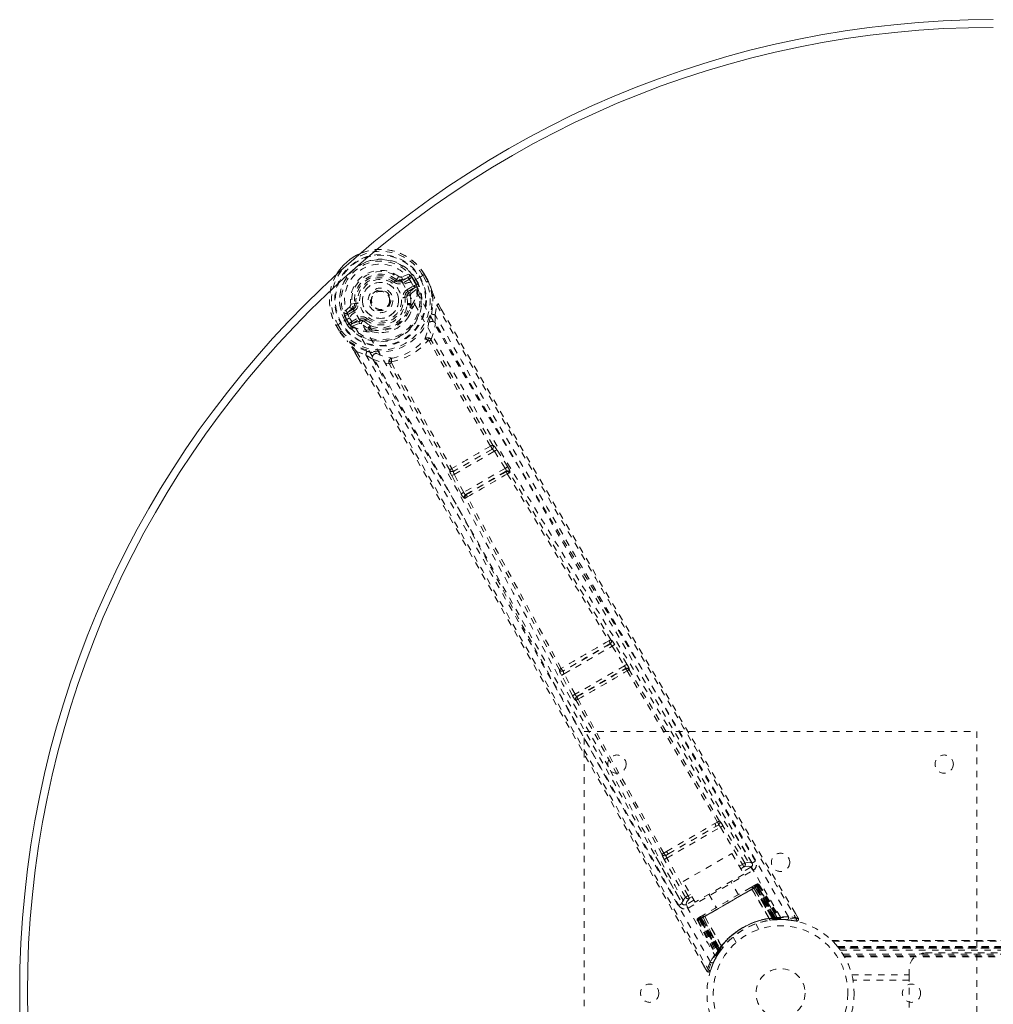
# Model space of a CAD drawing. Header units: inches. Extents: x 17.8 to 113.3, y 47.2 to 77.
# Tile 2 of 6: x 17.8 to 32.7, y 61.9 to 77. Entities that reach past the tile are written whole.
import ezdxf

# ---------------------------------------------------------------- set-up
doc = ezdxf.new("R2010")
doc.units = ezdxf.units.IN
doc.header["$MEASUREMENT"] = 0
doc.linetypes.add('SLD-Dashed', pattern=[0.075, 0.05, -0.025])
doc.linetypes.add('SLD-Solid', pattern=[0])

msp = doc.modelspace()

# ---------------------------------------------------------------- linework, layer by layer
at = {"color": 7, "linetype": 'SLD-Dashed', "lineweight": 0}
for p, q in [((23.574, 72.966), (23.588, 72.985)), ((23.588, 72.985), (23.596, 72.98)), ((23.662, 72.978), (23.773, 73.018)), ((23.662, 72.978), (23.672, 72.96)), ((23.781, 73.065), (23.666, 73.026)), ((23.773, 73.018), (23.672, 72.96)), ((23.788, 72.992), (23.687, 72.934)), ((23.944, 73.019), (23.813, 72.944)), ((23.857, 72.968), (23.862, 72.971)), ((23.896, 72.901), (23.857, 72.968)), ((23.897, 72.91), (23.862, 72.971)), ((23.888, 72.986), (23.924, 72.923)), ((23.888, 72.986), (23.888, 72.986)), ((23.949, 73.022), (23.944, 73.019)), ((23.969, 73.034), (23.949, 73.022)), ((24.014, 73.061), (23.969, 73.034)), ((24.05, 72.947), (23.993, 73.047)), ((24.018, 73.063), (24.014, 73.061)), ((24.075, 72.961), (24.016, 73.063)), ((24.018, 73.063), (24.076, 72.961)), ((23.748, 72.828), (23.86, 72.893)), ((23.763, 72.802), (23.875, 72.867)), ((23.875, 72.867), (23.775, 72.781)), ((23.813, 72.944), (23.813, 72.944)), ((23.816, 72.77), (23.905, 72.846)), ((23.902, 72.89), (23.896, 72.901)), ((23.897, 72.909), (23.902, 72.89)), ((23.908, 72.861), (23.905, 72.846)), ((23.905, 72.846), (23.905, 72.846)), ((23.905, 72.846), (23.905, 72.846)), ((23.908, 72.861), (23.909, 72.866)), ((23.924, 72.923), (23.924, 72.923)), ((24.078, 72.958), (24.076, 72.961)), ((23.748, 72.718), (23.719, 72.714)), ((23.749, 72.731), (23.748, 72.718)), ((23.775, 72.781), (23.763, 72.802)), ((22.875, 72.569), (22.784, 72.489)), ((22.829, 72.473), (22.919, 72.549)), ((22.929, 72.531), (22.829, 72.473)), ((22.89, 72.609), (22.949, 72.617)), ((22.919, 72.549), (22.929, 72.531)), ((22.949, 72.617), (22.973, 72.62)), ((22.95, 72.607), (22.949, 72.617)), ((23.798, 72.581), (23.787, 72.6)), ((23.821, 72.588), (23.81, 72.607)), ((24.18, 72.445), (24.205, 72.593)), ((24.23, 72.609), (24.275, 72.532)), ((24.274, 72.531), (24.23, 72.608)), ((22.872, 72.401), (22.742, 72.326)), ((22.83, 72.375), (22.825, 72.372)), ((22.825, 72.372), (22.86, 72.311)), ((22.868, 72.308), (22.83, 72.375)), ((22.944, 72.505), (22.844, 72.447)), ((22.893, 72.335), (23.005, 72.4)), ((22.908, 72.309), (23.02, 72.374)), ((23.033, 72.352), (23.02, 72.374)), ((23.119, 72.367), (23.101, 72.344)), ((24.18, 72.445), (24.184, 72.318)), ((22.671, 72.285), (22.667, 72.283)), ((22.667, 72.283), (22.726, 72.182)), ((22.668, 72.284), (22.727, 72.183)), ((22.717, 72.311), (22.671, 72.285)), ((22.694, 72.297), (22.752, 72.197)), ((22.737, 72.323), (22.717, 72.311)), ((22.742, 72.326), (22.737, 72.323)), ((22.835, 72.295), (22.799, 72.357)), ((22.836, 72.295), (22.835, 72.295)), ((22.836, 72.295), (22.86, 72.311)), ((22.861, 72.311), (22.875, 72.297)), ((22.875, 72.297), (22.868, 72.308)), ((22.893, 72.279), (22.898, 72.277)), ((22.912, 72.273), (22.898, 72.277)), ((23.033, 72.352), (22.908, 72.309)), ((22.912, 72.273), (23.022, 72.312)), ((23.101, 72.344), (23.089, 72.35)), ((23.177, 72.217), (23.166, 72.236)), ((23.184, 72.252), (23.195, 72.233)), ((22.726, 72.182), (22.729, 72.179)), ((23.216, 72.187), (23.197, 72.196)), ((22.954, 71.872), (23.005, 71.784)), ((22.956, 71.872), (23.007, 71.784)), ((22.981, 71.886), (23.122, 71.834)), ((23.229, 71.767), (23.122, 71.834)), ((25.063, 70.454), (25.062, 70.454)), ((25.124, 70.385), (25.105, 70.413)), ((25.048, 70.391), (24.466, 70.055)), ((24.473, 70.007), (25.086, 70.361)), ((25.047, 70.391), (25.048, 70.391)), ((25.086, 70.361), (25.251, 70.1)), ((25.289, 70.124), (25.124, 70.385)), ((24.405, 70.074), (24.405, 70.074)), ((24.434, 69.987), (24.419, 70.017)), ((24.578, 69.713), (24.434, 69.987)), ((24.466, 70.055), (24.467, 70.056)), ((24.617, 69.734), (24.473, 70.007)), ((25.251, 70.1), (24.617, 69.734)), ((24.648, 69.7), (25.265, 70.056)), ((25.265, 70.056), (25.256, 70.046)), ((25.316, 70.031), (25.325, 70.041)), ((24.661, 69.703), (24.648, 69.7)), ((24.644, 69.643), (24.631, 69.64)), ((26.852, 67.417), (26.14, 67.005)), ((26.852, 67.417), (26.852, 67.417)), ((26.868, 67.479), (26.867, 67.479)), ((27.11, 67.108), (26.924, 67.408)), ((26.151, 66.96), (26.886, 67.384)), ((26.886, 67.384), (27.072, 67.084)), ((26.078, 67.024), (26.078, 67.023)), ((26.14, 67.005), (26.14, 67.006)), ((26.318, 66.649), (26.151, 66.96)), ((27.072, 67.084), (26.318, 66.649)), ((26.347, 66.614), (27.088, 67.042)), ((27.088, 67.042), (27.084, 67.037)), ((27.145, 67.021), (27.149, 67.026)), ((26.279, 66.628), (26.112, 66.939)), ((26.33, 66.554), (26.336, 66.554)), ((26.353, 66.615), (26.347, 66.614)), ((26.458, 58.081), (26.458, 66.081)), ((26.458, 66.081), (32.458, 66.081)), ((32.458, 66.081), (32.458, 58.081)), ((28.496, 64.696), (28.453, 64.673)), ((29.02, 64.071), (28.607, 64.773)), ((27.721, 64.145), (28.539, 64.617)), ((27.748, 64.211), (28.468, 64.627)), ((28.468, 64.627), (28.509, 64.651)), ((28.539, 64.617), (28.875, 64.049)), ((28.914, 64.072), (28.578, 64.64)), ((27.716, 64.247), (27.674, 64.222)), ((27.552, 64.164), (27.953, 63.455)), ((28.006, 63.548), (27.682, 64.123)), ((27.707, 64.187), (27.748, 64.211)), ((28.045, 63.57), (27.721, 64.145)), ((27.968, 63.788), (28.714, 64.218)), ((28.714, 64.218), (28.897, 63.901)), ((28.046, 63.383), (29.036, 63.955)), ((28.827, 64.022), (28.875, 64.049)), ((28.85, 63.983), (28.898, 64.01)), ((29.006, 64.007), (28.878, 63.933)), ((29.021, 64.07), (29.02, 64.072)), ((29.026, 64.062), (29.021, 64.07)), ((29.028, 64.052), (29.022, 64.069)), ((28.151, 63.471), (27.968, 63.788)), ((28.897, 63.901), (28.151, 63.471)), ((28.815, 63.585), (28.698, 63.787)), ((28.225, 63.211), (29.095, 63.714)), ((29.084, 63.708), (28.236, 63.218)), ((28.251, 63.227), (29.069, 63.699)), ((29.066, 63.73), (29.008, 63.697)), ((29.021, 63.673), (29.021, 63.671)), ((29.021, 63.673), (29.288, 63.221)), ((29.285, 63.221), (29.021, 63.671)), ((29.047, 63.686), (29.048, 63.687)), ((29.339, 63.218), (29.047, 63.686)), ((29.106, 63.72), (29.048, 63.687)), ((29.048, 63.687), (29.341, 63.219)), ((29.072, 63.7), (29.069, 63.699)), ((29.069, 63.699), (29.339, 63.231)), ((29.073, 63.735), (29.07, 63.733)), ((29.343, 63.231), (29.072, 63.7)), ((29.085, 63.741), (29.081, 63.739)), ((29.359, 63.233), (29.084, 63.708)), ((29.088, 63.71), (29.364, 63.233)), ((29.091, 63.745), (29.091, 63.745)), ((29.096, 63.747), (29.092, 63.746)), ((29.095, 63.714), (29.373, 63.234)), ((29.379, 63.234), (29.1, 63.716)), ((29.418, 63.219), (29.102, 63.722)), ((29.106, 63.72), (29.417, 63.222)), ((29.133, 63.736), (29.122, 63.729)), ((29.122, 63.729), (29.439, 63.222)), ((29.133, 63.736), (29.455, 63.222)), ((28.133, 63.502), (28.016, 63.435)), ((28.082, 63.591), (28.045, 63.57)), ((28.104, 63.552), (28.067, 63.531)), ((28.361, 63.592), (28.477, 63.39)), ((27.953, 63.455), (27.954, 63.454)), ((27.954, 63.454), (27.959, 63.446)), ((27.954, 63.452), (27.966, 63.439)), ((28.199, 63.196), (28.187, 63.19)), ((28.187, 63.19), (28.472, 62.654)), ((28.199, 63.23), (28.196, 63.228)), ((28.199, 63.196), (28.479, 62.668)), ((28.2, 63.231), (28.2, 63.231)), ((28.211, 63.237), (28.207, 63.234)), ((28.207, 63.234), (28.208, 63.232)), ((28.272, 63.239), (28.215, 63.205)), ((28.215, 63.21), (28.492, 62.684)), ((28.215, 63.205), (28.49, 62.687)), ((28.222, 63.243), (28.218, 63.241)), ((28.221, 63.209), (28.499, 62.726)), ((28.502, 62.731), (28.225, 63.211)), ((28.284, 63.279), (28.226, 63.245)), ((28.508, 62.739), (28.232, 63.216)), ((28.236, 63.218), (28.51, 62.743)), ((28.251, 63.227), (28.249, 63.225)), ((28.249, 63.225), (28.519, 62.755)), ((28.522, 62.759), (28.251, 63.227)), ((28.272, 63.239), (28.273, 63.239)), ((28.532, 62.751), (28.272, 63.239)), ((28.273, 63.239), (28.532, 62.753)), ((28.3, 63.255), (28.298, 63.255)), ((28.555, 62.798), (28.298, 63.255)), ((28.3, 63.255), (28.557, 62.801)), ((29.285, 63.221), (29.288, 63.221)), ((29.296, 63.196), (29.299, 63.197)), ((29.339, 63.231), (29.342, 63.202)), ((29.341, 63.219), (29.339, 63.218)), ((29.341, 63.219), (29.417, 63.222)), ((29.346, 63.202), (29.342, 63.202)), ((29.343, 63.231), (29.346, 63.202)), ((29.359, 63.233), (29.361, 63.204)), ((29.361, 63.204), (29.366, 63.204)), ((29.364, 63.233), (29.366, 63.204)), ((29.367, 63.204), (29.368, 63.204)), ((29.368, 63.204), (29.443, 63.208)), ((29.373, 63.234), (29.379, 63.234)), ((29.373, 63.234), (29.375, 63.205)), ((29.381, 63.205), (29.375, 63.205)), ((29.379, 63.234), (29.381, 63.205)), ((29.439, 63.222), (29.455, 63.222)), ((29.464, 63.208), (29.479, 63.208)), ((29.57, 63.198), (29.696, 63.183)), ((29.728, 63.228), (29.685, 63.3)), ((29.702, 63.212), (29.696, 63.183)), ((29.126, 63.056), (29.078, 63.139)), ((28.732, 62.939), (28.78, 62.856)), ((30.244, 62.886), (100.922, 62.886)), ((100.922, 62.886), (30.245, 62.886)), ((28.49, 62.687), (28.532, 62.751)), ((28.531, 62.722), (28.508, 62.739)), ((28.534, 62.726), (28.51, 62.743)), ((28.543, 62.739), (28.519, 62.755)), ((28.545, 62.742), (28.522, 62.759)), ((28.543, 62.739), (28.526, 62.715)), ((28.532, 62.753), (28.532, 62.751)), ((28.555, 62.798), (28.557, 62.801)), ((28.571, 62.777), (28.573, 62.779)), ((30.256, 62.874), (100.91, 62.874)), ((30.327, 62.796), (30.331, 62.791)), ((30.327, 62.796), (100.84, 62.796)), ((100.84, 62.796), (30.327, 62.796)), ((100.836, 62.791), (30.331, 62.791)), ((30.334, 62.787), (100.833, 62.787)), ((100.833, 62.787), (30.334, 62.787)), ((100.828, 62.782), (30.338, 62.782)), ((30.346, 62.772), (100.821, 62.772)), ((30.347, 62.771), (100.82, 62.771)), ((100.819, 62.769), (30.348, 62.769)), ((100.817, 62.767), (30.35, 62.767)), ((30.372, 62.737), (100.794, 62.737)), ((28.437, 62.558), (28.494, 62.663)), ((28.471, 62.626), (28.479, 62.639)), ((28.472, 62.654), (28.479, 62.668)), ((28.49, 62.658), (28.53, 62.72)), ((28.494, 62.696), (28.499, 62.697)), ((28.499, 62.726), (28.502, 62.731)), ((28.523, 62.71), (28.499, 62.726)), ((28.526, 62.715), (28.502, 62.731)), ((28.523, 62.71), (28.518, 62.702)), ((28.526, 62.715), (28.523, 62.71)), ((28.53, 62.72), (28.531, 62.722)), ((28.531, 62.722), (28.534, 62.726)), ((30.411, 62.679), (100.756, 62.679)), ((30.426, 62.653), (100.74, 62.653)), ((30.437, 62.636), (100.73, 62.636)), ((31.673, 62.696), (33.923, 62.696)), ((28.288, 62.495), (28.33, 62.421)), ((28.33, 62.421), (28.356, 62.435)), ((28.385, 62.426), (28.432, 62.547)), ((31.423, 62.362), (31.423, 62.446)), ((30.547, 62.362), (31.423, 62.362)), ((31.423, 62.362), (31.423, 61.799)), ((31.423, 62.278), (30.566, 62.278))]:
    msp.add_line(p, q, dxfattribs=at)
at = {"color": 7, "linetype": 'SLD-Dashed', "lineweight": 0, "flags": 128}
for points in [[(22.799, 72.358), (22.749, 72.47), (22.723, 72.589), (22.719, 72.712), (22.74, 72.832), (22.784, 72.947), (22.849, 73.051), (22.851, 73.053)], [(22.959, 72.486), (22.925, 72.556), (22.907, 72.633), (22.906, 72.713), (22.922, 72.792), (22.954, 72.868), (23.001, 72.937), (23.059, 72.997), (23.128, 73.045), (23.204, 73.08), (23.285, 73.101), (23.368, 73.107), (23.45, 73.097), (23.527, 73.071), (23.595, 73.03), (23.653, 72.976), (23.697, 72.911)], [(23.556, 72.942), (23.559, 72.947), (23.562, 72.951), (23.565, 72.955), (23.568, 72.959), (23.57, 72.962), (23.572, 72.964), (23.573, 72.966), (23.574, 72.966)], [(23.788, 72.992), (23.785, 72.997), (23.782, 73.002), (23.78, 73.006), (23.778, 73.01), (23.776, 73.014), (23.774, 73.016), (23.773, 73.018), (23.773, 73.018)], [(23.816, 73.029), (23.806, 73.008), (23.788, 72.992)], [(23.862, 72.971), (23.865, 72.973), (23.871, 72.976), (23.879, 72.981), (23.888, 72.986)], [(24.017, 73.062), (24.017, 73.062), (24.018, 73.063), (24.018, 73.063)], [(23.687, 72.934), (23.684, 72.939), (23.681, 72.944), (23.679, 72.948), (23.677, 72.952), (23.675, 72.955), (23.673, 72.958), (23.672, 72.959), (23.672, 72.96)], [(29.456, 63.243), (28.657, 64.613), (27.847, 65.976), (27.027, 67.33), (26.203, 68.677), (25.557, 69.732), (24.919, 70.788), (24.297, 71.847), (23.697, 72.911)], [(23.748, 72.828), (23.751, 72.823), (23.754, 72.819), (23.756, 72.814), (23.758, 72.81), (23.76, 72.807), (23.762, 72.805), (23.763, 72.803), (23.763, 72.802)], [(29.578, 63.249), (28.778, 64.624), (27.967, 65.991), (27.148, 67.35), (26.324, 68.701), (25.678, 69.76), (25.04, 70.819), (24.416, 71.879), (23.813, 72.944)], [(23.86, 72.893), (23.877, 72.9), (23.896, 72.901)], [(23.875, 72.867), (23.875, 72.868), (23.874, 72.869), (23.873, 72.872), (23.871, 72.875), (23.868, 72.879), (23.866, 72.883), (23.863, 72.888), (23.86, 72.893)], [(23.924, 72.923), (23.914, 72.918), (23.906, 72.914), (23.9, 72.911), (23.897, 72.91)], [(23.897, 72.91), (23.897, 72.909), (23.897, 72.909)], [(24.075, 72.961), (24.073, 72.96), (24.07, 72.958), (24.066, 72.956), (24.061, 72.953), (24.056, 72.95), (24.05, 72.947)], [(24.078, 72.958), (24.077, 72.957), (24.075, 72.957), (24.072, 72.955), (24.069, 72.954), (24.065, 72.952), (24.06, 72.951), (24.055, 72.949), (24.05, 72.947)], [(24.076, 72.961), (24.076, 72.961), (24.075, 72.961), (24.075, 72.961)], [(24.076, 72.961), (24.112, 72.873), (24.136, 72.8)], [(24.14, 72.789), (24.115, 72.866), (24.078, 72.958)], [(23.69, 72.71), (23.695, 72.711), (23.701, 72.712), (23.706, 72.712), (23.71, 72.713), (23.714, 72.713), (23.717, 72.714), (23.719, 72.714), (23.719, 72.714)], [(23.803, 72.737), (23.806, 72.758), (23.816, 72.77)], [(23.81, 72.607), (23.811, 72.667), (23.803, 72.737)], [(24.123, 72.458), (24.148, 72.616), (24.14, 72.789)], [(24.14, 72.789), (24.139, 72.795), (24.136, 72.8)], [(22.944, 72.505), (22.942, 72.51), (22.939, 72.515), (22.936, 72.519), (22.934, 72.523), (22.932, 72.527), (22.931, 72.529), (22.93, 72.531), (22.929, 72.531)], [(23.003, 72.623), (22.997, 72.623), (22.992, 72.622), (22.987, 72.621), (22.982, 72.621), (22.979, 72.62), (22.976, 72.62), (22.974, 72.62), (22.973, 72.62)], [(23.761, 72.402), (23.792, 72.45), (23.827, 72.539)], [(24.205, 72.593), (24.21, 72.596), (24.216, 72.599), (24.221, 72.602), (24.225, 72.605), (24.228, 72.607), (24.23, 72.608), (24.231, 72.609), (24.23, 72.609)], [(24.205, 72.593), (24.573, 71.953), (24.964, 71.277), (25.377, 70.566), (25.813, 69.818), (26.215, 69.13), (26.635, 68.415), (26.731, 68.25), (26.829, 68.084), (26.927, 67.917), (26.995, 67.802), (27.061, 67.69), (27.129, 67.574), (27.201, 67.452), (27.431, 67.061), (27.688, 66.626), (27.97, 66.148), (28.148, 65.845), (28.338, 65.525), (28.542, 65.178), (28.733, 64.854), (28.983, 64.432), (29.204, 64.056), (29.398, 63.728), (29.564, 63.447), (29.702, 63.212)], [(24.275, 72.532), (25.591, 70.257), (26.965, 67.911), (28.346, 65.569), (29.728, 63.227)], [(22.844, 72.447), (22.821, 72.439), (22.798, 72.441)], [(22.829, 72.473), (22.829, 72.472), (22.83, 72.471), (22.831, 72.468), (22.833, 72.465), (22.835, 72.461), (22.838, 72.457), (22.841, 72.452), (22.844, 72.447)], [(28.386, 62.561), (27.596, 63.941), (26.817, 65.327), (26.05, 66.716), (25.292, 68.106), (24.698, 69.194), (24.1, 70.276), (23.493, 71.347), (22.873, 72.401)], [(26.827, 65.54), (26.128, 66.81), (25.374, 68.198), (24.782, 69.285), (24.187, 70.365), (23.581, 71.434), (22.959, 72.486)], [(23.005, 72.4), (23.008, 72.395), (23.011, 72.39), (23.014, 72.385), (23.016, 72.382), (23.018, 72.378), (23.019, 72.376), (23.02, 72.374), (23.02, 72.374)], [(23.137, 72.391), (23.133, 72.387), (23.13, 72.382), (23.127, 72.378), (23.124, 72.375), (23.122, 72.372), (23.12, 72.369), (23.119, 72.368), (23.119, 72.367)], [(29.074, 64.099), (28.883, 64.423), (28.665, 64.792), (28.426, 65.197), (28.21, 65.563), (28.097, 65.754), (27.984, 65.946), (27.871, 66.138), (27.742, 66.355), (27.613, 66.575), (27.487, 66.788), (27.231, 67.222), (26.994, 67.625), (26.775, 67.997), (26.56, 68.361), (26.312, 68.784), (25.886, 69.509), (25.458, 70.241), (25.016, 70.999), (24.588, 71.738), (24.18, 72.445)], [(22.667, 72.283), (22.667, 72.283), (22.668, 72.283), (22.669, 72.284)], [(22.861, 72.311), (22.861, 72.311), (22.86, 72.311)], [(22.868, 72.308), (22.879, 72.323), (22.893, 72.335)], [(22.893, 72.335), (22.896, 72.33), (22.899, 72.325), (22.901, 72.321), (22.904, 72.317), (22.906, 72.314), (22.907, 72.311), (22.908, 72.31), (22.908, 72.309)], [(23.057, 72.306), (23.037, 72.314), (23.022, 72.312)], [(23.166, 72.236), (23.114, 72.264), (23.057, 72.306)], [(23.101, 72.344), (23.154, 72.305), (23.202, 72.278)], [(24.079, 72.314), (24.081, 72.322), (24.085, 72.335)], [(24.119, 72.068), (24.161, 72.191), (24.184, 72.318)], [(29.022, 64.069), (27.402, 66.815), (25.785, 69.563), (24.184, 72.318)], [(22.727, 72.183), (22.727, 72.183), (22.726, 72.182), (22.726, 72.182)], [(22.726, 72.182), (22.785, 72.106), (22.836, 72.049)], [(22.752, 72.197), (22.746, 72.194), (22.741, 72.191), (22.736, 72.188), (22.732, 72.186), (22.729, 72.184), (22.727, 72.183)], [(22.729, 72.179), (22.729, 72.179), (22.731, 72.18), (22.733, 72.182), (22.736, 72.185), (22.74, 72.187), (22.743, 72.19), (22.748, 72.194), (22.752, 72.197)], [(22.729, 72.179), (22.783, 72.108), (22.843, 72.041)], [(23.216, 72.187), (23.311, 72.173), (23.368, 72.175)], [(24.119, 72.068), (24.112, 72.076), (24.104, 72.081), (24.096, 72.083), (24.087, 72.082), (24.08, 72.078), (24.075, 72.071), (24.073, 72.062), (24.073, 72.051)], [(22.836, 72.049), (22.839, 72.044), (22.843, 72.041)], [(23.138, 71.89), (22.989, 71.946), (22.843, 72.041)], [(24.087, 72.047), (24.086, 72.049), (24.085, 72.05), (24.081, 72.051), (24.073, 72.051)], [(25.028, 70.44), (24.553, 71.242), (24.087, 72.047)], [(25.062, 70.454), (24.587, 71.255), (24.122, 72.059)], [(22.954, 71.872), (22.954, 71.872), (22.955, 71.872), (22.956, 71.872)], [(22.981, 71.886), (23.389, 71.182), (23.813, 70.446), (24.252, 69.68), (24.65, 68.983), (24.907, 68.534), (25.175, 68.062), (25.454, 67.57), (25.732, 67.08), (25.972, 66.655), (26.291, 66.092), (26.63, 65.493), (26.988, 64.858), (27.321, 64.269), (28.356, 62.435)], [(23.005, 71.784), (24.311, 69.517), (25.654, 67.156), (26.994, 64.787), (28.33, 62.421)], [(23.122, 71.834), (23.492, 71.193), (23.877, 70.524), (24.276, 69.827), (24.655, 69.162), (25.039, 68.488), (25.422, 67.813), (25.794, 67.155), (26.151, 66.523), (26.483, 65.935), (26.855, 65.276), (27.204, 64.658), (27.547, 64.051), (27.902, 63.422)], [(23.229, 71.767), (23.351, 71.724), (23.479, 71.698)], [(23.229, 71.767), (24.815, 69.002), (26.387, 66.229), (27.954, 63.452)], [(23.265, 71.861), (23.277, 71.858), (23.285, 71.856)], [(23.516, 71.73), (23.507, 71.735), (23.498, 71.737), (23.489, 71.737), (23.482, 71.733), (23.477, 71.726), (23.475, 71.718), (23.475, 71.708), (23.479, 71.698)], [(24.405, 70.074), (23.948, 70.887), (23.485, 71.691)], [(23.516, 71.73), (23.512, 71.723), (23.511, 71.719), (23.512, 71.717), (23.512, 71.715)], [(23.512, 71.715), (23.977, 70.91), (24.434, 70.097)], [(25.086, 70.361), (25.093, 70.366), (25.099, 70.37), (25.105, 70.373), (25.111, 70.377), (25.116, 70.38), (25.119, 70.382), (25.122, 70.384), (25.124, 70.385)], [(25.251, 70.1), (25.258, 70.104), (25.264, 70.108), (25.27, 70.112), (25.276, 70.116), (25.28, 70.118), (25.284, 70.121), (25.287, 70.123), (25.289, 70.124)], [(24.434, 69.987), (24.438, 69.989), (24.447, 69.994), (24.46, 70), (24.473, 70.007)], [(24.473, 70.007), (24.469, 70.015), (24.466, 70.023), (24.463, 70.038), (24.463, 70.049), (24.464, 70.053), (24.465, 70.055), (24.466, 70.055)], [(25.251, 70.1), (25.256, 70.093), (25.26, 70.086), (25.265, 70.072), (25.267, 70.062), (25.265, 70.056)], [(25.283, 70.017), (26.057, 68.742), (26.836, 67.464)], [(26.867, 67.479), (26.089, 68.756), (25.316, 70.031)], [(24.578, 69.713), (24.579, 69.714), (24.582, 69.715), (24.586, 69.718), (24.591, 69.72), (24.597, 69.723), (24.603, 69.727), (24.61, 69.73), (24.617, 69.734)], [(24.648, 69.7), (24.642, 69.701), (24.634, 69.708), (24.625, 69.719), (24.621, 69.726), (24.617, 69.734)], [(26.107, 67.043), (25.39, 68.357), (24.673, 69.665)], [(26.078, 67.024), (25.361, 68.336), (24.644, 69.643)], [(26.886, 67.384), (26.893, 67.389), (26.9, 67.393), (26.906, 67.397), (26.912, 67.4), (26.916, 67.403), (26.92, 67.405), (26.923, 67.407), (26.924, 67.408)], [(26.924, 67.408), (26.906, 67.436), (26.905, 67.438)], [(27.072, 67.084), (27.079, 67.089), (27.086, 67.093), (27.092, 67.097), (27.097, 67.1), (27.102, 67.103), (27.106, 67.105), (27.108, 67.107), (27.11, 67.108)], [(26.092, 67.009), (26.09, 67.01), (26.078, 67.024)], [(26.112, 66.939), (26.096, 66.969), (26.096, 66.97)], [(26.112, 66.939), (26.113, 66.94), (26.116, 66.941), (26.12, 66.943), (26.125, 66.946), (26.13, 66.949), (26.137, 66.952), (26.144, 66.956), (26.151, 66.96)], [(27.114, 67.006), (27.808, 65.854), (28.496, 64.696)], [(28.525, 64.712), (27.838, 65.869), (27.145, 67.021)], [(26.279, 66.628), (26.28, 66.629), (26.283, 66.63), (26.287, 66.632), (26.292, 66.635), (26.297, 66.638), (26.304, 66.642), (26.311, 66.645), (26.318, 66.649)], [(27.646, 64.204), (26.987, 65.378), (26.336, 66.554)], [(27.674, 64.222), (27.015, 65.396), (26.364, 66.573)], [(27.716, 64.247), (27.899, 64.353), (28.085, 64.46), (28.27, 64.567), (28.453, 64.673)], [(27.748, 64.211), (27.925, 64.314), (28.103, 64.417), (28.286, 64.522), (28.468, 64.627)], [(28.539, 64.617), (28.553, 64.625), (28.565, 64.633), (28.574, 64.638), (28.578, 64.64)], [(27.707, 64.187), (27.69, 64.182), (27.677, 64.183)], [(27.682, 64.123), (27.686, 64.125), (27.695, 64.13), (27.707, 64.137), (27.721, 64.145)], [(28.875, 64.049), (28.889, 64.057), (28.901, 64.064), (28.91, 64.07), (28.914, 64.072)], [(28.898, 64.01), (28.897, 64.011), (28.896, 64.014), (28.894, 64.017), (28.891, 64.022), (28.888, 64.028), (28.884, 64.035), (28.88, 64.042), (28.875, 64.049)], [(28.898, 64.01), (28.972, 64.02), (29.006, 64.007)], [(29.022, 64.069), (28.988, 64.082), (28.914, 64.072)], [(29.036, 63.955), (29.025, 63.974), (29.015, 63.991), (29.009, 64.002), (29.006, 64.007)], [(29.006, 63.696), (28.827, 63.593), (28.646, 63.488), (28.464, 63.383), (28.286, 63.28)], [(29.021, 63.671), (28.842, 63.568), (28.66, 63.463), (28.479, 63.358), (28.3, 63.255)], [(29.021, 63.673), (29.027, 63.692), (29.029, 63.697)], [(29.047, 63.686), (29.039, 63.693), (29.029, 63.697)], [(29.067, 63.731), (29.065, 63.73), (29.064, 63.729)], [(29.072, 63.7), (29.079, 63.704), (29.086, 63.708), (29.092, 63.712), (29.097, 63.715), (29.101, 63.717), (29.104, 63.719), (29.106, 63.72), (29.106, 63.72)], [(29.081, 63.739), (29.081, 63.739), (29.079, 63.738), (29.076, 63.736), (29.073, 63.735)], [(29.08, 63.738), (29.08, 63.738), (29.079, 63.737), (29.077, 63.736), (29.074, 63.733)], [(29.122, 63.729), (29.119, 63.728), (29.111, 63.723), (29.101, 63.717), (29.088, 63.71)], [(29.1, 63.716), (29.113, 63.724), (29.124, 63.73), (29.131, 63.735), (29.133, 63.736)], [(29.106, 63.72), (29.102, 63.725), (29.1, 63.727)], [(28.006, 63.548), (27.96, 63.488), (27.955, 63.456)], [(28.006, 63.548), (28.01, 63.55), (28.019, 63.555), (28.031, 63.562), (28.045, 63.57)], [(28.016, 63.435), (28.022, 63.472), (28.067, 63.531)], [(28.067, 63.531), (28.067, 63.532), (28.065, 63.534), (28.063, 63.538), (28.06, 63.543), (28.057, 63.549), (28.053, 63.555), (28.049, 63.562), (28.045, 63.57)], [(28.016, 63.435), (28.019, 63.431), (28.025, 63.419), (28.035, 63.402), (28.046, 63.383)], [(28.187, 63.19), (28.189, 63.191), (28.197, 63.195), (28.208, 63.201), (28.221, 63.209)], [(28.232, 63.216), (28.22, 63.209), (28.209, 63.202), (28.202, 63.198), (28.199, 63.196)], [(28.218, 63.241), (28.215, 63.239), (28.213, 63.238), (28.211, 63.237), (28.21, 63.236)], [(28.219, 63.24), (28.215, 63.238), (28.213, 63.238), (28.212, 63.237), (28.212, 63.237)], [(28.215, 63.205), (28.215, 63.206), (28.216, 63.207), (28.219, 63.208), (28.224, 63.211), (28.229, 63.214), (28.235, 63.217), (28.242, 63.221), (28.249, 63.225)], [(28.273, 63.261), (28.271, 63.25), (28.273, 63.239)], [(28.298, 63.255), (28.278, 63.26), (28.273, 63.261)], [(29.305, 63.196), (29.49, 63.208), (29.532, 63.202)], [(29.424, 63.207), (29.417, 63.207), (29.381, 63.205)], [(29.422, 63.216), (29.418, 63.221), (29.417, 63.222)], [(29.469, 63.21), (29.458, 63.216), (29.447, 63.226)], [(29.457, 63.217), (29.453, 63.221), (29.453, 63.222)], [(29.696, 63.186), (29.704, 63.186), (29.712, 63.188), (29.72, 63.192), (29.726, 63.197), (29.73, 63.203), (29.732, 63.21), (29.731, 63.218), (29.729, 63.225)], [(29.728, 63.227), (29.727, 63.227), (29.726, 63.226), (29.72, 63.223), (29.712, 63.218), (29.707, 63.215), (29.702, 63.212)], [(28.333, 62.422), (28.338, 62.416), (28.345, 62.412), (28.353, 62.408), (28.361, 62.407), (28.368, 62.409), (28.375, 62.412), (28.38, 62.417), (28.384, 62.424)]]:
    msp.add_lwpolyline(points, dxfattribs=at)
at = {"color": 7, "linetype": 'SLD-Dashed', "lineweight": 0}
for centre, radius in [((23.346, 72.667), 0.7), ((23.346, 72.667), 0.69), ((23.346, 72.667), 0.623), ((23.346, 72.667), 0.32), ((23.346, 72.667), 0.275), ((23.346, 72.667), 0.188), ((23.346, 72.667), 0.156), ((23.346, 72.667), 0.142), ((23.346, 72.667), 0.139), ((23.346, 72.667), 0.138), ((26.958, 65.581), 0.14), ((31.958, 65.581), 0.14), ((29.458, 64.081), 0.14), ((29.458, 62.081), 1.125), ((29.458, 62.081), 1.03), ((29.458, 62.081), 0.375), ((27.458, 62.081), 0.14), ((31.458, 62.081), 0.14)]:
    msp.add_circle(centre, radius, dxfattribs=at)
at = {"color": 7, "linetype": 'SLD-Solid', "lineweight": 15}
for centre, radius, start, end in [((32.708, 62.081), 14.875, 90, 270), ((32.708, 62.081), 14.757, 90, 270), ((32.708, 62.081), 14.757, 90, 270), ((23.346, 72.667), 0.78, 113.2668, 149.7091), ((23.346, 72.667), 0.78, 113.3517, 149.6242)]:
    msp.add_arc(centre, radius, start, end, dxfattribs=at)
at = {"color": 7, "linetype": 'SLD-Dashed', "lineweight": 0}
for centre, radius, start, end in [((23.35, 72.674), 0.743, 30.1253, 123.3047), ((23.346, 72.667), 0.78, 30.5288, 113.3517), ((23.346, 72.667), 0.78, 30, 113.2668), ((23.346, 72.667), 0.599, 30.5443, 209.4557), ((23.349, 72.672), 0.624, 30.2841, 122.5204), ((23.344, 72.667), 0.748, 142.5881, 209.5967), ((23.34, 72.678), 0.543, 29.3659, 210.6342), ((23.346, 72.667), 0.459, 52.774, 187.226), ((23.346, 72.667), 0.78, 149.7091, 209.4852), ((23.346, 72.667), 0.78, 149.6242, 209.4712), ((23.346, 72.667), 0.4, 52.774, 187.226), ((23.346, 72.667), 0.376, 52.774, 187.226), ((23.346, 72.667), 0.346, 52.7741, 187.226), ((23.628, 73.037), 0.089, 232.774, 300), ((22.489, 73.858), 1.404, 321.5641, 323.9859), ((23.631, 73.042), 0.0714, 240.3109, 295.251), ((23.652, 73.069), 0.0455, 232.5261, 288.6495), ((23.646, 73.003), 0.0301, 301.4607, 47.6141), ((23.759, 73.045), 0.0299, 298.0526, 42.1101), ((23.653, 72.903), 0.206, 37.6579, 51.66), ((23.346, 72.667), 0.593, 30.5524, 37.6091), ((23.561, 73.772), 0.844, 300.7679, 302.694), ((23.346, 72.667), 0.787, 218.3239, 21.6761), ((23.346, 72.667), 0.758, 218.3238, 21.6761), ((23.346, 72.667), 0.632, 216.0642, 23.9356), ((23.346, 72.667), 0.602, 216.2697, 23.7303), ((23.346, 72.667), 0.275, 0.0002, 179.9998), ((23.628, 73.037), 0.119, 232.7751, 299.9994), ((23.808, 72.725), 0.119, 120.0004, 187.2265), ((23.821, 72.695), 0.249, 91.7071, 119.8598), ((23.465, 72.847), 0.439, 323.9344, 359.903), ((23.419, 72.813), 0.491, 326.1266, 5.5131), ((23.891, 72.841), 0.0305, 53.8255, 120.9618), ((23.795, 72.846), 0.115, 9.694, 22.27), ((23.346, 72.667), 0.275, 180.0001, 359.9999), ((23.346, 72.667), 0.376, 232.774, 7.226), ((23.346, 72.667), 0.346, 232.7741, 7.226), ((23.808, 72.725), 0.089, 120, 187.226), ((23.779, 72.717), 0.031, 40.1663, 178.1949), ((23.292, 72.631), 0.465, 355.8398, 10.7935), ((23.805, 72.733), 0.0565, 121.9612, 181.5634), ((23.79, 72.755), 0.0299, 31.001, 118.9488), ((25.257, 73.234), 1.202, 201.187, 211.3402), ((27.66, 73.849), 3.676, 196.7621, 199.9895), ((22.845, 72.603), 0.0455, 311.3668, 7.452), ((22.905, 72.575), 0.0301, 192.3478, 298.5791), ((22.878, 72.608), 0.0715, 304.7924, 359.746), ((22.885, 72.608), 0.089, 300, 7.226), ((22.885, 72.608), 0.119, 300.0009, 7.2259), ((23.341, 72.677), 0.453, 249.7487, 350.2503), ((23.349, 72.661), 0.411, 249.0116, 350.9882), ((23.328, 72.699), 0.494, 256.9718, 343.0283), ((23.785, 72.59), 0.0305, 35.6314, 166.067), ((23.774, 72.565), 0.0371, 70.1705, 120.7245), ((23.813, 72.557), 0.0504, 94.2145, 121.7639), ((23.824, 72.537), 0.0506, 94.3166, 121.7509), ((23.769, 72.565), 0.0326, 342.1442, 28.3759), ((23.795, 72.515), 0.0404, 37.3049, 82.7846), ((23.767, 72.556), 0.0623, 344.5887, 30.8812), ((22.813, 72.498), 0.0299, 197.8948, 301.9516), ((22.988, 72.519), 0.206, 188.3461, 202.3397), ((23.346, 72.667), 0.593, 202.3909, 209.4476), ((22.376, 73.137), 0.886, 298.4951, 300.4112), ((23.079, 72.276), 0.242, 119.7372, 148.8209), ((23.065, 72.297), 0.119, 52.7735, 120), ((23.065, 72.297), 0.089, 52.774, 120), ((23.355, 72.651), 0.476, 271.4717, 328.527), ((21.996, 73.051), 2.208, 341.0614, 344.4278), ((24.003, 71.826), 0.643, 74.0864, 79.2604), ((22.186, 73.218), 1.052, 297.3325, 298.8772), ((22.944, 72.346), 0.0843, 215.4039, 232.6303), ((22.923, 72.282), 0.0305, 119.0439, 186.1739), ((23.185, 72.683), 0.497, 234.8141, 273.6303), ((23.131, 72.653), 0.439, 240.0685, 276.0869), ((23.048, 72.327), 0.0299, 121.0519, 209.006), ((23.059, 72.302), 0.0567, 58.2307, 117.9774), ((23.086, 72.317), 0.031, 61.5961, 200.0454), ((23.194, 72.248), 0.0305, 73.934, 204.3727), ((23.208, 72.207), 0.0505, 118.2652, 145.7642), ((23.219, 72.188), 0.0506, 118.2479, 145.6882), ((23.218, 72.235), 0.0444, 205.0202, 242.6859), ((23.22, 72.245), 0.0371, 119.2843, 169.8244), ((23.223, 72.25), 0.0326, 211.6545, 257.8167), ((23.253, 72.202), 0.0404, 157.2418, 202.6721), ((23.196, 72.392), 0.887, 339.1282, 354.9729), ((24.133, 72.285), 0.0608, 32.3847, 151.9682), ((22.752, 72.197), 0.03, 210.2178, 215.2738), ((23.376, 72.616), 0.844, 279.7732, 320.2271), ((24.069, 72.034), 0.0608, 33.667, 136.5436), ((24.016, 71.998), 0.0786, 43.3285, 83.734), ((24.134, 72.067), 0.0143, 177.5347, 213.3605), ((21.9, 71.296), 1.201, 28.6557, 38.8149), ((20.164, 69.521), 3.678, 40.012, 43.2376), ((23.339, 72.679), 0.965, 280.5265, 319.4742), ((24.13, 71.98), 0.0794, 96.0466, 122.5139), ((22.821, 72.152), 0.31, 295.7999, 301.0652), ((23.745, 71.678), 0.643, 160.7326, 165.9108), ((23.688, 74.025), 2.205, 255.5692, 258.9413), ((23.283, 71.795), 0.0608, 88.0304, 207.6158), ((23.66, 72.66), 0.887, 245.0286, 260.8699), ((23.533, 71.725), 0.0608, 103.4622, 206.3276), ((23.591, 71.752), 0.0786, 156.2654, 196.6691), ((23.472, 71.685), 0.0143, 26.6275, 62.4641), ((23.549, 71.645), 0.0795, 117.4938, 143.9404), ((41.093, 41.928), 32.727, 119.3989, 120.6008), ((25.078, 70.367), 0.088, 100.2458, 123.952), ((24.96, 70.386), 0.0872, 3.1853, 38.1902), ((25.024, 70.43), 0.0451, 301.0375, 32.1538), ((25.025, 70.43), 0.0451, 301.0394, 32.15), ((25.022, 70.37), 0.0933, 27.5296, 64.1419), ((41.457, 41.298), 33.402, 119.4256, 120.5743), ((25.034, 70.334), 0.0588, 27.8364, 76.6313), ((25.161, 70.019), 0.165, 7.635, 39.4068), ((24.498, 70.067), 0.0933, 175.8714, 212.4593), ((24.473, 70.017), 0.089, 116.181, 139.6174), ((24.445, 70.095), 0.0451, 207.8527, 298.9509), ((24.444, 70.095), 0.0451, 207.8602, 298.9554), ((24.515, 70.129), 0.0872, 201.8071, 236.809), ((8.521, 98.344), 32.876, 299.4019, 300.5984), ((6.46, 101.916), 37.038, 299.4553, 300.5443), ((25.278, 70.007), 0.0451, 32.603, 119.1019), ((25.227, 69.992), 0.0613, 23.939, 61.5291), ((25.287, 70.017), 0.0451, 32.4909, 119.1353), ((25.334, 69.941), 0.092, 101.465, 123.9883), ((24.732, 69.771), 0.165, 200.5946, 232.3642), ((24.671, 69.661), 0.0451, 120.8592, 207.5144), ((24.684, 69.664), 0.0451, 120.8968, 207.4019), ((24.713, 69.582), 0.0919, 116.0254, 138.5464), ((24.722, 69.701), 0.0608, 178.3177, 216.2103), ((43.25, 38.193), 33.559, 119.2812, 120.7191), ((43.169, 38.333), 33.348, 119.2944, 120.7056), ((26.905, 67.362), 0.123, 107.6562, 123.6586), ((26.782, 67.42), 0.0697, 356.9424, 39.0812), ((26.829, 67.455), 0.0451, 300.6347, 31.6278), ((26.829, 67.456), 0.0451, 300.631, 31.6229), ((26.829, 67.358), 0.0626, 24.4747, 68.4643), ((26.801, 67.382), 0.118, 27.9885, 55.3619), ((26.933, 66.974), 0.221, 13.6328, 37.1254), ((26.163, 66.931), 0.125, 116.4596, 132.2216), ((26.118, 67.045), 0.0451, 208.3689, 299.3719), ((26.196, 67.033), 0.118, 184.6295, 212.0242), ((26.119, 67.043), 0.0433, 232.7759, 300.2207), ((26.172, 67.068), 0.0697, 200.9214, 243.0666), ((26.202, 66.996), 0.0626, 171.5357, 215.525), ((10.207, 95.425), 33.027, 299.2674, 300.7324), ((8.664, 98.097), 36.153, 299.3139, 300.6862), ((27.028, 67.043), 0.0601, 358.6086, 43.0924), ((27.106, 66.997), 0.0451, 31.9693, 119.423), ((27.062, 66.984), 0.0571, 22.6254, 66.4727), ((27.11, 67.003), 0.0451, 31.9389, 119.4442), ((27.189, 66.893), 0.135, 108.8581, 123.2903), ((26.375, 66.667), 0.0601, 196.9066, 241.4016), ((26.483, 66.714), 0.222, 202.8854, 226.3539), ((26.37, 66.575), 0.0451, 120.5538, 208.0556), ((26.376, 66.576), 0.0451, 120.5749, 208.0374), ((26.425, 66.452), 0.136, 116.7342, 131.1219), ((26.409, 66.608), 0.0567, 173.3842, 217.5169), ((162.493, 140.357), 154.93, 208.89629, 210.09776), ((28.631, 64.477), 0.258, 114.2213, 121.5588), ((28.434, 64.654), 0.075, 358.0038, 34.8098), ((28.485, 64.69), 0.0456, 301.9238, 29.0027), ((28.321, 64.507), 0.289, 27.3554, 45.0202), ((28.403, 64.631), 0.0652, 356.4402, 39.4312), ((28.469, 64.585), 0.0773, 24.5351, 58.3815), ((27.777, 64.27), 0.0652, 200.5392, 243.555), ((27.797, 63.994), 0.259, 118.4529, 125.7674), ((27.68, 64.222), 0.0384, 207.0777, 265.361), ((27.925, 64.279), 0.289, 194.9822, 212.6449), ((27.742, 64.254), 0.0756, 205.344, 241.8427), ((27.784, 64.19), 0.0773, 181.6278, 215.4598), ((27.603, 66.563), 2.87, 299.6422, 300.84), ((28.984, 64.046), 0.105, 299.9137, 30.639), ((28.875, 64.049), 0.0451, 300.4245, 30.3582), ((28.984, 64.046), 0.045, 300.0254, 7.987), ((29.019, 63.673), 0.0265, 68.3657, 119.3854), ((29.023, 63.671), 0.0299, 31.7987, 119.8124), ((28.682, 63.483), 0.443, 29.0863, 32.8322), ((28.682, 63.483), 0.446, 29.0998, 32.8188), ((29.081, 63.704), 0.03, 31.9362, 119.9329), ((28.714, 63.502), 0.424, 29.0461, 32.9597), ((28.717, 63.504), 0.424, 29.0463, 32.9592), ((29.097, 63.712), 0.0315, 87.9504, 120.6814), ((28.737, 63.516), 0.409, 29.0065, 33.0608), ((29.012, 63.828), 0.115, 310.0958, 313.9677), ((28.382, 63.306), 0.827, 29.7756, 31.631), ((29.108, 63.72), 0.03, 31.9925, 119.9961), ((29.096, 63.713), 0.03, 31.9791, 96.5643), ((29.107, 63.719), 0.0305, 32.3652, 99.37), ((28.045, 63.57), 0.0451, 209.6186, 299.5725), ((26.497, 65.941), 2.884, 299.1635, 300.3555), ((27.994, 63.474), 0.105, 209.3638, 300.0832), ((27.994, 63.474), 0.045, 232.013, 299.9769), ((28.214, 63.204), 0.03, 119.9928, 208.0157), ((28.215, 63.204), 0.0305, 140.714, 207.6442), ((28.225, 63.21), 0.03, 143.4905, 208.0205), ((28.226, 63.209), 0.0315, 119.3022, 152.3675), ((28.168, 63.345), 0.119, 285.8958, 289.5655), ((28.241, 63.22), 0.03, 120.0552, 208.0783), ((28.578, 63.423), 0.412, 206.9483, 210.9799), ((28.248, 63.218), 0.0353, 111.8066, 200.6895), ((28.971, 63.646), 0.855, 208.4211, 210.2158), ((28.6, 63.436), 0.424, 207.0452, 210.9589), ((28.63, 63.454), 0.445, 207.1759, 210.9041), ((28.631, 63.454), 0.443, 207.1716, 210.9188), ((28.299, 63.253), 0.0299, 120.1916, 208.2018), ((28.299, 63.257), 0.0266, 120.8099, 171.434), ((29.459, 62.08), 1.158, 77.8714, 162.1368), ((29.474, 62.053), 1.19, 90.8801, 149.1199), ((29.458, 62.081), 1.127, 90.4732, 149.5268), ((29.458, 62.081), 1.155, 94.2142, 145.7857), ((29.458, 62.081), 1.155, 94.9104, 145.0896), ((29.458, 62.082), 1.155, 95.8865, 144.1135), ((29.44, 62.112), 1.12, 97.9257, 142.0744), ((29.32, 63.221), 0.0345, 178.9534, 225.1675), ((29.319, 63.22), 0.0311, 178.3234, 229.6447), ((29.272, 62.489), 0.733, 84.7562, 88.767), ((29.364, 63.234), 0.0297, 211.4728, 274.5542), ((29.366, 63.234), 0.0297, 211.4757, 274.476), ((29.281, 62.418), 0.816, 80.3766, 85.6064), ((29.458, 62.081), 1.127, 90.7804, 95.7096), ((29.286, 62.429), 0.808, 79.0819, 84.463), ((29.284, 62.402), 0.837, 78.2587, 83.5257), ((29.46, 62.056), 1.154, 89.9245, 93.9569), ((29.458, 62.245), 0.963, 89.6258, 92.5174), ((29.442, 63.238), 0.0299, 211.8003, 270.7496), ((29.443, 63.238), 0.03, 226.8651, 271.2487), ((29.464, 63.238), 0.0299, 211.9078, 269.6971), ((29.479, 63.279), 0.0707, 241.4569, 268.8951), ((29.414, 63.233), 0.0429, 324.1733, 12.9924), ((29.458, 62.08), 1.128, 85.3428, 90.473), ((29.48, 63.238), 0.03, 211.9876, 268.9199), ((29.588, 61.884), 1.365, 90.4175, 95.5481), ((29.458, 62.09), 1.118, 88.9233, 89.8106), ((29.552, 63.234), 0.03, 265.9297, 29.7334), ((29.459, 62.088), 1.12, 77.896, 85.3621), ((29.48, 62.053), 1.2, 78.1038, 85.3369), ((29.702, 63.212), 0.03, 257.847, 30.5316), ((29.478, 62.101), 1.097, 44.8085, 45.703), ((29.483, 62.103), 1.092, 37.6139, 45.7633), ((29.245, 62.403), 0.81, 155.544, 160.909), ((29.264, 62.399), 0.826, 154.4251, 159.5913), ((28.448, 62.792), 0.109, 301.243, 330.4833), ((28.505, 62.737), 0.0297, 325.5269, 28.5208), ((28.506, 62.739), 0.0297, 325.4439, 28.5324), ((29.251, 62.226), 0.874, 143.5635, 145.4761), ((29.2, 62.445), 0.735, 151.2424, 155.2365), ((28.541, 62.771), 0.031, 10.2223, 61.6853), ((28.54, 62.77), 0.0345, 14.8322, 61.044), ((29.658, 62.24), 0.87, 37.6582, 39.3414), ((29.519, 62.127), 1.049, 35.5975, 38.6478), ((29.561, 61.871), 1.363, 144.4473, 149.5874), ((29.458, 62.081), 1.127, 149.5249, 154.6585), ((28.482, 62.695), 0.0429, 227.0146, 275.8226), ((28.445, 62.64), 0.03, 331.0823, 28.0148), ((29.272, 62.39), 0.843, 156.4916, 161.724), ((28.411, 62.793), 0.137, 299.4044, 323.517), ((28.453, 62.654), 0.0299, 330.2962, 28.1056), ((29.206, 62.226), 0.836, 148.7934, 150.351), ((28.464, 62.673), 0.0299, 329.2394, 28.2094), ((31.673, 62.446), 0.25, 90, 180), ((29.476, 62.045), 1.206, 154.6778, 161.8734), ((28.39, 62.49), 0.0637, 238.5887, 265.815), ((29.451, 62.083), 1.12, 154.6373, 162.102), ((28.412, 62.576), 0.03, 210.2575, 334.0794), ((28.356, 62.435), 0.03, 209.4673, 342.1546)]:
    msp.add_arc(centre, radius, start, end, dxfattribs=at)

doc.saveas('drawing.dxf')
